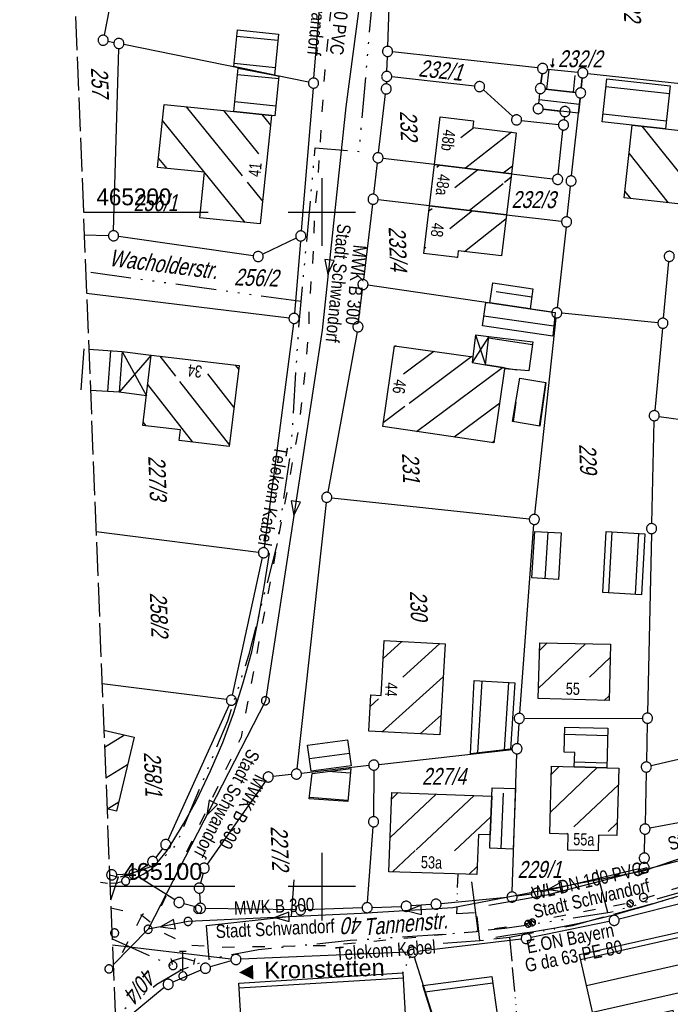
# Model space of a CAD drawing. Extents: x 511155 to 511479, y 464515 to 465450.
# Tile 27 of 41: x 511155 to 511252, y 465083 to 465229. Entities that reach past the tile are written whole.
import ezdxf
from ezdxf.enums import TextEntityAlignment as Align

# ---------------------------------------------------------------- set-up
doc = ezdxf.new("R2010")
doc.units = 0
doc.header["$LTSCALE"] = 10
doc.header["$MEASUREMENT"] = 0
for name, pattern in [('ACAD_ISO03W100', [30, 12, -18]), ('ACAD_ISO13W100', [36, 12, -3, 12, -3, 0, -3, 0, -3]), ('ACAD_ISO14W100', [25.5, 12, -3, 0.5, -3, 0.5, -3, 0.5, -3]), ('LT00', [0]), ('LT14', [0.6, 0.5, -0.1]), ('PUNKTX2_STR', [0.6, 0.1, -0.5])]:
    doc.linetypes.add(name, pattern=pattern)
doc.layers.get('0').update_dxf_attribs({"linetype": 'LT00'})
for name, color, linetype in [('--EK_FBR', 1, 'LT00'), ('ABWASSERLTG', 24, 'LT00'), ('ABWASSERLTG_FLIEßPF', 26, 'Continuous'), ('ABWASSERLTG_TEXT', 26, 'Continuous'), ('DFK_BEB_SCHR', 254, 'LT00'), ('DFK_BEBAUUNG', 250, 'LT00'), ('DFK_BES-NAME', 255, 'LT00'), ('DFK_FLUR_NR', 250, 'LT00'), ('DFK_FLURNR_PFEIL', 250, 'LT00'), ('DFK_GZPKT', 250, 'LT00'), ('DFK_HAUSNR', 250, 'LT00'), ('DFK_KATASTER', 250, 'LT00'), ('DFK_NUTZUNGSGRENZE', 70, 'PUNKTX2_STR'), ('DFK_TOPO-ANL', 252, 'LT00'), ('DFK_TOPO-SYM', 252, 'LT00'), ('DFK_VERMPKT', 252, 'LT00'), ('GASLTG', 250, 'ACAD_ISO13W100'), ('GASLTG_TEXT', 250, 'Continuous'), ('ORTSRICHTUNG', 7, 'Continuous'), ('TELEKOM', 210, 'ACAD_ISO14W100'), ('TELEKOM_TEXT', 210, 'Continuous'), ('V103_AFBR_BAB', 250, 'LT00'), ('V103_RASTER', 250, 'LT00'), ('V103_SINKK', 182, 'LT00'), ('V103_W_HAUS', 130, 'LT00'), ('WASSERLTG', 130, 'ACAD_ISO03W100'), ('WASSERLTG_TEXT', 130, 'Continuous')]:
    doc.layers.add(name, color=color, linetype=linetype)
doc.layers.add('-BLATT_103-RAND', color=7, linetype='LT14', plot=False)
doc.styles.add('Beschrift', font='ARIAL.TTF')
doc.styles.get("Standard").update_dxf_attribs({"font": 'ARIAL.TTF'})
doc.styles.add('Versorgungsltg', font='ARIAL.TTF', dxfattribs={"width": 0.8, "height": 2})

# ---------------------------------------------------------------- blocks, each defined once
blk = doc.blocks.new('SYMB7060')
at = {"color": 0, "linetype": 'ByBlock'}
for p, q in [((-0.26, 0), (0, 0)), ((-0.08, 0.045), (0, 0)), ((0, 0), (-0.08, -0.045))]:
    blk.add_line(p, q, dxfattribs=at)
blk = doc.blocks.new('SYMB7010')
at = {"color": 0, "linetype": 'ByBlock'}
for points in [[(-0.031408, 0.499213), (-0.093728, 0.49134), (-0.15457, 0.475719), (-0.212975, 0.452595), (-0.268021, 0.422333), (-0.31884, 0.385411), (-0.36463, 0.342411), (-0.40467, 0.29401), (-0.438329, 0.240973), (-0.465074, 0.184136), (-0.484486, 0.124395), (-0.496256, 0.062692), (-0.5002, 0)], [(-0.5002, 0), (-0.496256, -0.062692), (-0.484486, -0.124395), (-0.465075, -0.184136), (-0.438329, -0.240973), (-0.404671, -0.29401), (-0.36463, -0.342411), (-0.31884, -0.385411), (-0.268021, -0.422333), (-0.212975, -0.452595), (-0.154571, -0.475719), (-0.093728, -0.49134), (-0.031408, -0.499213), (0.031408, -0.499213)], [(0.5002, 0), (0.496256, 0.062692), (0.484485, 0.124395), (0.465074, 0.184136), (0.438329, 0.240973), (0.40467, 0.29401), (0.36463, 0.342411), (0.31884, 0.385411), (0.268021, 0.422333), (0.212975, 0.452595), (0.15457, 0.475719), (0.093728, 0.49134), (0.031408, 0.499213), (-0.031408, 0.499213)], [(0.031408, -0.499213), (0.093728, -0.491341), (0.15457, -0.475719), (0.212975, -0.452595), (0.268021, -0.422333), (0.31884, -0.385411), (0.36463, -0.342411), (0.404671, -0.294011), (0.438329, -0.240974), (0.465075, -0.184136), (0.484486, -0.124395), (0.496256, -0.062692), (0.500201, 0)]]:
    blk.add_lwpolyline(points, dxfattribs=at)
blk = doc.blocks.new('SYMB7313')
at = {"color": 0, "linetype": 'ByBlock'}
for p, q in [((-0.05, 0.37), (0, 0.37)), ((0, 0.37), (0.05, 0.37)), ((0, 0.27), (-0.17, 0.22)), ((0.17, 0.22), (0, 0.27))]:
    blk.add_line(p, q, dxfattribs=at)
for points in [[(0, 0.061), (0, 0.27), (0, 0.37)], [(-0.18, 0.26), (-0.17, 0.22), (-0.158, 0.17)], [(0.18, 0.26), (0.17, 0.22), (0.158, 0.17)], [(0.061, 0), (0.056881, 0.022036), (0.04508, 0.041095), (0.02719, 0.054605), (0.005628, 0.06074), (-0.016693, 0.058671), (-0.036761, 0.048679), (-0.051863, 0.032112), (-0.059961, 0.011209), (-0.059961, -0.011209)], [(0.005628, -0.06074), (0.02719, -0.054605), (0.04508, -0.041095), (0.056881, -0.022036), (0.061, 0)], [(-0.059961, -0.011209), (-0.051863, -0.032112), (-0.036761, -0.048679), (-0.016693, -0.058671), (0.005628, -0.06074)]]:
    blk.add_lwpolyline(points, dxfattribs=at)
blk = doc.blocks.new('ABWASSER-FLIEßPF')
at = {"layer": 'ABWASSERLTG_FLIEßPF'}
for p, q in [((0, 0), (-2.11, 0.7)), ((-2.11, 0.7), (-2.11, -0.7)), ((-2.11, -0.7), (0, 0))]:
    blk.add_line(p, q, dxfattribs=at)
blk = doc.blocks.new('SYMB1120')
at = {"color": 0, "linetype": 'ByBlock'}
for p, q in [((-0.465, -0.183), (0.183, 0.465)), ((-0.183, -0.465), (0.465, 0.183))]:
    blk.add_line(p, q, dxfattribs=at)
for points in [[(-0.031395, 0.499013), (-0.093691, 0.491144), (-0.154509, 0.475528), (-0.21289, 0.452414), (-0.267913, 0.422164), (-0.318712, 0.385257), (-0.364484, 0.342274), (-0.404509, 0.293893), (-0.438154, 0.240877), (-0.464888, 0.184062), (-0.484292, 0.124345), (-0.496058, 0.062667), (-0.5, 0)], [(-0.5, 0), (-0.496058, -0.062667), (-0.484292, -0.124345), (-0.464888, -0.184062), (-0.438154, -0.240877), (-0.404509, -0.293893), (-0.364485, -0.342274), (-0.318712, -0.385257), (-0.267914, -0.422164), (-0.21289, -0.452414), (-0.154509, -0.475529), (-0.093691, -0.491144), (-0.031395, -0.499014), (0.031395, -0.499014)], [(0.5, 0), (0.496057, 0.062667), (0.484292, 0.124345), (0.464888, 0.184062), (0.438153, 0.240877), (0.404509, 0.293893), (0.364484, 0.342274), (0.318712, 0.385257), (0.267913, 0.422164), (0.21289, 0.452414), (0.154509, 0.475528), (0.093691, 0.491144), (0.031395, 0.499013), (-0.031395, 0.499013)], [(0.031395, -0.499014), (0.093691, -0.491144), (0.154509, -0.475529), (0.21289, -0.452414), (0.267914, -0.422164), (0.318712, -0.385257), (0.364485, -0.342274), (0.404509, -0.293893), (0.438154, -0.240877), (0.464889, -0.184062), (0.484292, -0.124345), (0.496058, -0.062667), (0.5, 0)]]:
    blk.add_lwpolyline(points, dxfattribs=at)
blk = doc.blocks.new('SYMB0652')
at = {"color": 0, "linetype": 'ByBlock'}
blk.add_lwpolyline([(-0.15, -0.075), (0.15, -0.075), (0.15, 0.075), (-0.15, 0.075), (-0.15, -0.075)], dxfattribs=at)

msp = doc.modelspace()

# ---------------------------------------------------------------- linework, layer by layer
at = {"layer": '--EK_FBR'}
for points in [[(511254.97, 465104.34), (511233.4, 465098.75), (511224.78, 465097.22)], [(511225.82, 465092.53), (511227.6, 465092.79), (511229.38, 465093.05), (511231.15, 465093.32), (511232.92, 465093.6), (511234.69, 465093.91), (511236.45, 465094.24), (511238.21, 465094.6), (511240.06, 465095.01), (511241.9, 465095.46), (511243.73, 465095.94), (511245.55, 465096.44), (511247.38, 465096.96), (511249.2, 465097.5), (511251.01, 465098.05), (511252.83, 465098.6)]]:
    msp.add_lwpolyline(points, dxfattribs=at)
at = {"layer": '-BLATT_103-RAND'}
msp.add_lwpolyline([(511155.19, 465438.82), (511191.77, 464514.55), (511478.54, 464525.89), (511441.97, 465450.17), (511155.19, 465438.82)], dxfattribs=at)
at = {"layer": 'ABWASSERLTG'}
for points in [[(511199.06, 465254.28), (511207.31, 465243.63), (511203.56, 465215.57), (511200.05, 465182.48), (511191.65, 465127.55), (511174.25, 465093.67), (511169.06, 465088.43)], [(511282.06, 465205.38), (511297.6, 465129.68), (511285.59, 465118.25), (511277.01, 465112.25), (511247.69, 465102.27), (511219.44, 465096.85), (511205.9, 465096.01), (511180.17, 465094.84), (511174.25, 465093.67)]]:
    msp.add_lwpolyline(points, dxfattribs=at)
at = {"layer": 'DFK_BEB_SCHR'}
for p, q in [((511193.49, 465225.42), (511187.41, 465226.04)), ((511187.01, 465222.06), (511193.09, 465221.44)), ((511233.7, 465221.18), (511233.37, 465218.2)), ((511193.62, 465219.74), (511187.52, 465220.35)), ((511237.35, 465217.77), (511237.62, 465220.22)), ((511251.57, 465217.5), (511242.17, 465218.55)), ((511187.13, 465216.37), (511193.21, 465215.76)), ((511232.26, 465216.66), (511238.23, 465216.01)), ((511179.89, 465215.61), (511188.2, 465205.36)), ((511190.68, 465208.65), (511185.5, 465215.04)), ((511188.64, 465198.47), (511176.38, 465213.59)), ((511191.11, 465214.47), (511192.4, 465212.88)), ((511241.74, 465214.57), (511251.14, 465213.52)), ((511220.64, 465211.04), (511222.55, 465212.53)), ((511247.51, 465212.74), (511257.03, 465200.75)), ((511228.15, 465211.85), (511221.31, 465206.48)), ((511175.8, 465207.95), (511177.01, 465206.46)), ((511251.43, 465201.37), (511245.61, 465208.7)), ((511217.49, 465206.94), (511217.08, 465206.62)), ((511219.74, 465203.62), (511223.09, 465206.27)), ((511226.93, 465205.81), (511228.29, 465206.87)), ((511228.07, 465205.11), (511227.14, 465204.37)), ((511188.94, 465204.45), (511191.22, 465201.63)), ((511226.93, 465204.2), (511221.9, 465200.23)), ((511244.98, 465203.06), (511245.82, 465201.99)), ((511215.9, 465200.16), (511216.38, 465200.54)), ((511222.36, 465200.17), (511219, 465197.52)), ((511221.17, 465194.13), (511227.35, 465199.02)), ((511215.47, 465194.72), (511215.22, 465194.53)), ((511220.06, 465193.26), (511220.14, 465193.32)), ((511231.15, 465187.39), (511225.88, 465188.16)), ((511224.05, 465184.62), (511234.44, 465183.11)), ((511231.26, 465180.29), (511224.76, 465181.32)), ((511211.02, 465180.15), (511210.77, 465179.96)), ((511164.71, 465179.72), (511164.28, 465173.64)), ((511168.27, 465173.4), (511168.7, 465179.44)), ((511175.96, 465178.65), (511178.31, 465175.65)), ((511212.14, 465175.99), (511216.65, 465179.35)), ((511222.27, 465178.56), (511212.99, 465171.64)), ((511187.17, 465177.32), (511187.66, 465176.69)), ((511214.07, 465167.46), (511226.83, 465176.97)), ((511227.14, 465176.89), (511228.97, 465176.61)), ((511186.98, 465171.07), (511183.11, 465176.01)), ((511180.87, 465165.89), (511174.19, 465174.43)), ((511178.91, 465174.88), (511186.3, 465165.45)), ((511232.33, 465168.27), (511233.23, 465174.71)), ((511212.35, 465171.16), (511209.13, 465168.76)), ((511226.37, 465171.63), (511219.67, 465166.64)), ((511228.79, 465171.81), (511228.39, 465168.94)), ((511173.51, 465168.8), (511173.89, 465168.32)), ((511225.27, 465165.82), (511225.55, 465166.03)), ((511233.54, 465152.54), (511233.12, 465145.64)), ((511243.04, 465152.57), (511242.54, 465143.54)), ((511246.53, 465143.3), (511247.03, 465152.33)), ((511211.9, 465136.33), (511209.1, 465133.81)), ((511212.04, 465131.07), (511217.54, 465136.02)), ((511232.17, 465129.4), (511239.14, 465136)), ((511233.45, 465136.13), (511232.34, 465135.07)), ((511242.8, 465133.96), (511239.74, 465131.06)), ((511218.02, 465131.08), (511208.97, 465122.93)), ((511223.75, 465130.48), (511223.09, 465119.81)), ((511227.12, 465120.26), (511227.74, 465130.27)), ((511207.21, 465126.72), (511208.44, 465127.83)), ((511241.9, 465127.6), (511242.64, 465128.3)), ((511214.62, 465122.63), (511217.7, 465125.41)), ((511167.78, 465120.66), (511170.73, 465122.48)), ((511242.41, 465122.37), (511236.06, 465122.56)), ((511204.1, 465119.74), (511198.19, 465118.92)), ((511237.49, 465118.51), (511242.3, 465118.37)), ((511171.21, 465118.07), (511167.96, 465116.07)), ((511204.26, 465116.82), (511200.92, 465117.06)), ((511233.92, 465111.03), (511240.88, 465117.65)), ((511235.25, 465117.82), (511234.07, 465116.69)), ((511244.02, 465115.11), (511237.42, 465108.85)), ((511198.17, 465113.25), (511203.88, 465112.84)), ((511210.13, 465107.3), (511216.98, 465113.72)), ((511211.36, 465113.93), (511210.34, 465112.98)), ((511222.61, 465113.51), (511214.03, 465105.47)), ((511226.62, 465105.63), (511226.95, 465113.84)), ((511168.2, 465111.51), (511169.89, 465112.55)), ((511219.68, 465105.29), (511225.1, 465110.36)), ((511242.5, 465108.15), (511243.85, 465109.44)), ((511236.44, 465107.91), (511236.32, 465107.8)), ((511213.87, 465105.33), (511210.52, 465102.19)), ((511223.07, 465102.98), (511221.83, 465101.82)), ((511238.41, 465089.21), (511256.46, 465093.27)), ((511257.34, 465089.37), (511239.3, 465085.31)), ((511212.07, 465086.43), (511187.77, 465084.94)), ((511225.38, 465085.69), (511215.31, 465084.35)), ((511240.19, 465081.41), (511258.23, 465085.46))]:
    msp.add_line(p, q, dxfattribs=at)
at = {"layer": 'DFK_BEBAUUNG'}
for p, q in [((511233.52, 465221.2), (511237.98, 465220.71)), ((511232.52, 465219.05), (511232.69, 465220.53)), ((511238.65, 465219.88), (511238.49, 465218.4)), ((511237.66, 465217.73), (511233.19, 465218.22)), ((511233.19, 465218.22), (511237.66, 465217.73)), ((511232.19, 465216.07), (511232.36, 465217.55)), ((511224.79, 465181.56), (511222.31, 465177.68)), ((511222.8, 465181.8), (511222.41, 465178.54)), ((511222.8, 465181.8), (511224.29, 465177.37)), ((511222.8, 465181.8), (511224.79, 465181.56)), ((511174.71, 465178.8), (511169.95, 465173.3)), ((511170.4, 465179.32), (511173.99, 465172.77)), ((511170.4, 465179.32), (511174.71, 465178.8)), ((511173.99, 465172.77), (511169.95, 465173.3))]:
    msp.add_line(p, q, dxfattribs=at)
for points in [[(511187.51, 465226.99), (511193.58, 465226.37), (511192.98, 465220.28), (511186.96, 465221.58), (511187.51, 465226.99)], [(511192.55, 465214.33), (511186.98, 465214.89), (511187.62, 465221.34), (511192.98, 465220.28), (511193.66, 465220.15), (511193.06, 465214.28), (511192.55, 465214.33)], [(511251.01, 465212.35), (511246.08, 465212.9), (511241.61, 465213.39), (511242.3, 465219.76), (511251.71, 465218.73), (511251.01, 465212.35)], [(511238.33, 465216.9), (511238.08, 465214.66), (511232.86, 465215.24)], [(511192.55, 465214.33), (511190.87, 465198.24), (511181.92, 465199.16), (511182.62, 465205.89), (511175.66, 465206.6), (511176.62, 465215.94), (511186.98, 465214.89), (511192.55, 465214.33)], [(511228.14, 465205.66), (511216.73, 465207.03), (511217.58, 465214.13), (511222.54, 465213.53), (511222.42, 465212.55), (511228.87, 465211.76), (511228.14, 465205.66)], [(511259.85, 465211.35), (511258.61, 465200.57), (511244.87, 465202.1), (511246.08, 465212.9), (511251.01, 465212.35), (511259.85, 465211.35)], [(511227.42, 465199.58), (511215.99, 465200.92), (511216.73, 465207.03), (511228.14, 465205.66), (511227.42, 465199.58)], [(511215.99, 465200.92), (511227.42, 465199.58), (511226.69, 465193.49), (511220.25, 465194.24), (511220.13, 465193.25), (511215.14, 465193.83), (511215.99, 465200.92)], [(511230.9, 465185.65), (511224.96, 465186.52), (511225.4, 465189.49), (511231.33, 465188.62), (511230.9, 465185.65)], [(511224.34, 465186.61), (511224.96, 465186.52), (511230.9, 465185.65), (511234.65, 465185.1), (511234.28, 465181.59), (511223.83, 465183.12), (511224.34, 465186.61)], [(511227.14, 465176.92), (511224.29, 465177.37), (511224.79, 465181.56), (511231.33, 465180.78), (511230.71, 465176.45), (511227.12, 465176.77), (511227.14, 465176.92)], [(511225.51, 465165.79), (511209.05, 465168.19), (511210.8, 465180.18), (511222.41, 465178.54), (511222.31, 465177.68), (511224.29, 465177.37), (511227.14, 465176.92), (511227.12, 465176.77), (511225.51, 465165.79)], [(511165.45, 465179.67), (511170.4, 465179.32), (511169.95, 465173.3), (511165.69, 465173.56)], [(511187.73, 465177.25), (511186.27, 465165.24), (511178.87, 465166.13), (511179.05, 465167.7), (511173.46, 465168.37), (511174.71, 465178.8), (511187.73, 465177.25)], [(511233.24, 465174.71), (511232.34, 465168.27), (511228.31, 465168.95), (511229.38, 465175.36), (511233.24, 465174.71)], [(511235.54, 465152.42), (511235.12, 465145.52), (511231.19, 465145.76), (511231.6, 465152.65), (511235.54, 465152.42)], [(511247.93, 465152.28), (511247.43, 465143.25), (511241.69, 465143.59), (511242.22, 465152.62), (511247.93, 465152.28)], [(511217.54, 465122.48), (511207, 465123.03), (511207.3, 465128.41), (511208.8, 465128.33), (511209.25, 465136.48), (511218.3, 465135.98), (511217.54, 465122.48)], [(511242.62, 465127.58), (511232.12, 465127.87), (511232.37, 465136.15), (511242.86, 465135.92), (511242.62, 465127.58)], [(511228.64, 465130.22), (511228.03, 465120.36), (511222.05, 465119.7), (511222.63, 465130.54), (511228.64, 465130.22)], [(511167.68, 465123.2), (511172.18, 465122.14), (511169.56, 465111.19), (511168.14, 465111.52)], [(511242.28, 465117.61), (511237.46, 465117.75), (511237.53, 465119.88), (511235.98, 465119.93), (511236.09, 465123.66), (511242.44, 465123.48), (511242.28, 465117.61)], [(511204.35, 465117.92), (511198.45, 465117.1), (511197.91, 465120.96), (511203.81, 465121.78), (511204.35, 465117.92)], [(511203.86, 465112.61), (511198.14, 465113.02), (511198.58, 465116.77), (511204.32, 465117.49), (511203.86, 465112.61)], [(511243.8, 465107.57), (511241.06, 465107.64), (511241, 465105.29), (511236.51, 465105.42), (511236.57, 465107.79), (511233.83, 465107.86), (511234.1, 465117.85), (511237.46, 465117.75), (511242.28, 465117.61), (511244.09, 465117.56), (511243.8, 465107.57)], [(511224.99, 465107.69), (511225.22, 465113.41), (511225.27, 465114.66), (511228.75, 465114.53), (511228.41, 465105.57), (511224.92, 465105.69), (511224.99, 465107.69)], [(511223.03, 465101.78), (511209.94, 465102.21), (511210.38, 465113.97), (511225.22, 465113.41), (511224.99, 465107.69), (511223.25, 465107.75), (511223.03, 465101.78)], [(511238.24, 465089.94), (511256.29, 465094), (511261.82, 465069.64), (511255.21, 465068.13), (511252.12, 465081.64), (511240.73, 465079.04), (511238.24, 465089.94)], [(511187.72, 465085.71), (511212.03, 465087.2), (511212.83, 465073.12), (511188.54, 465071.7), (511187.72, 465085.71)], [(511215, 465085.33), (511225.24, 465086.69), (511226.06, 465080.73), (511216.85, 465079.53), (511215, 465085.33)]]:
    msp.add_lwpolyline(points, dxfattribs=at)
at = {"layer": 'DFK_KATASTER'}
for p, q in [((511209.8, 465224.56), (511210.67, 465249.65)), ((511171.6, 465246.31), (511167.72, 465226.2)), ((511198.84, 465219.86), (511200.87, 465244.36)), ((511168.31, 465225.31), (511169.18, 465225.13)), ((511169.13, 465197.23), (511169.89, 465224.23)), ((511198.05, 465219.26), (511170.65, 465224.83)), ((511232.02, 465221.36), (511210.52, 465223.73)), ((511209.67, 465220.85), (511209.74, 465223.06)), ((511233.52, 465221.2), (511237.98, 465220.71)), ((511209.61, 465219.35), (511209.6, 465219)), ((511222.67, 465218.67), (511210.39, 465220.02)), ((511232.69, 465220.53), (511232.52, 465219.05)), ((511238.49, 465218.4), (511238.65, 465219.88)), ((511239.48, 465220.55), (511276.38, 465216.49)), ((511198.72, 465218.36), (511196.96, 465197.2)), ((511228.35, 465214.16), (511223.98, 465218.09)), ((511237.66, 465217.73), (511233.19, 465218.22)), ((511208.44, 465208.78), (511209.48, 465217.51)), ((511232.19, 465216.07), (511232.36, 465217.55)), ((511237.07, 465205.35), (511238.33, 465216.9)), ((511232.86, 465215.24), (511235.34, 465214.97)), ((511229.66, 465213.58), (511235.12, 465212.98)), ((511236.01, 465214.14), (511235.95, 465213.65)), ((511235.08, 465205.59), (511235.79, 465212.15)), ((511216.73, 465207.03), (511209.09, 465207.95)), ((511207.71, 465202.64), (511208.26, 465207.29)), ((511216.73, 465207.03), (511228.14, 465205.66)), ((511228.14, 465205.66), (511234.26, 465204.93)), ((511236.41, 465199.29), (511236.91, 465203.85)), ((511215.99, 465200.92), (511208.37, 465201.81)), ((511207.53, 465201.16), (511206.21, 465189.99)), ((511215.99, 465200.92), (511227.42, 465199.58)), ((511227.42, 465199.58), (511235.59, 465198.63)), ((511236.25, 465197.79), (511234.95, 465185.81)), ((511164.78, 465196.61), (511168.36, 465196.5)), ((511189.84, 465193.51), (511169.85, 465196.37)), ((511196.22, 465196.12), (511191.26, 465193.73)), ((511196.84, 465195.7), (511195.95, 465184.98)), ((511250.69, 465184.27), (511251.49, 465192.68)), ((511205.47, 465183.73), (511206.03, 465188.5)), ((511234.13, 465185.17), (511206.86, 465189.14)), ((511165.12, 465187.96), (511195.15, 465184.32)), ((511231.62, 465155.18), (511234.79, 465184.31)), ((511249.87, 465183.59), (511235.62, 465184.99)), ((511195.79, 465183.49), (511191.46, 465150.24)), ((511250.55, 465182.77), (511249.4, 465170.56)), ((511205.25, 465182.25), (511200.89, 465158.45)), ((511250.07, 465169.71), (511286.63, 465164.6)), ((511248.96, 465153.82), (511249.31, 465169.06)), ((511200.67, 465156.96), (511196.32, 465117.44)), ((511201.5, 465157.63), (511230.79, 465154.51)), ((511229.37, 465125.69), (511231.48, 465153.68)), ((511166.52, 465152.62), (511190.62, 465149.59)), ((511248.92, 465152.32), (511248.34, 465125.72)), ((511186.76, 465128.36), (511191.2, 465148.77)), ((511185.86, 465127.72), (511167.41, 465130.05)), ((511186.29, 465126.95), (511177.17, 465106.91)), ((511230.06, 465124.94), (511247.57, 465124.97)), ((511229.25, 465124.19), (511229.03, 465121.19)), ((511248.3, 465124.22), (511248.17, 465118.48)), ((511208.48, 465118.1), (511228.23, 465120.35)), ((511263.23, 465121.26), (511248.88, 465117.9)), ((511228.26, 465099.21), (511228.95, 465119.69)), ((511206.99, 465117.93), (511196.99, 465116.78)), ((511207.73, 465117.27), (511207.69, 465110.37)), ((511248.13, 465116.98), (511247.98, 465109.28)), ((511191.64, 465115.64), (511183, 465103.34)), ((511195.49, 465116.61), (511192.82, 465116.33)), ((511274.63, 465113.44), (511248.7, 465108.67)), ((511206.8, 465097.63), (511207.63, 465108.87)), ((511247.88, 465104.98), (511247.94, 465107.78)), ((511176.4, 465105.64), (511175.38, 465104.3)), ((511174.3, 465103.3), (511172.76, 465102.27)), ((511247.1, 465102.65), (511232.58, 465099.17)), ((511171.38, 465101.83), (511169.59, 465101.77)), ((511178.19, 465098.06), (511172.77, 465101.46)), ((511182.39, 465102), (511182.01, 465100.51)), ((511181.88, 465099.03), (511181.97, 465097.54)), ((511227.48, 465098.39), (511217.71, 465097.46)), ((511231.11, 465098.89), (511228.97, 465098.57)), ((511258.72, 465098.9), (511244.11, 465095.18)), ((511181.29, 465096.99), (511179.55, 465097.46)), ((511196.11, 465096.56), (511182.76, 465096.78)), ((511205.99, 465096.86), (511197.61, 465096.57)), ((511207.49, 465096.91), (511211.79, 465097.05)), ((511216.21, 465097.34), (511213.29, 465097.13)), ((511242.65, 465094.85), (511231.07, 465092.45)), ((511229.6, 465092.21), (511214.21, 465090.39)), ((511168.94, 465091.38), (511186.53, 465089.29)), ((511212.71, 465090.27), (511188.02, 465089.23)), ((511213.69, 465089.58), (511218.94, 465073.01)), ((511186.55, 465088.99), (511183.47, 465088.11)), ((511182.06, 465087.6), (511177.92, 465085.82)), ((511176.65, 465085.04), (511171.12, 465080.49))]:
    msp.add_line(p, q, dxfattribs=at)
at = {"layer": 'DFK_NUTZUNGSGRENZE', "ltscale": 0.2}
msp.add_line((511212.03, 465087.2), (511213.15, 465089.62), dxfattribs=at)
at = {"layer": 'DFK_TOPO-ANL'}
for p, q in [((511191.46, 465144.45), (511192.27, 465149.37)), ((511192.27, 465149.37), (511192.1, 465149.39)), ((511190.51, 465139.26), (511191.46, 465144.45)), ((511189.61, 465134.79), (511190.51, 465139.26)), ((511188.3, 465130.04), (511189.61, 465134.79)), ((511186.91, 465125.66), (511188.3, 465130.04)), ((511185.32, 465121.38), (511186.91, 465125.66)), ((511183.52, 465117.14), (511185.32, 465121.38)), ((511181.39, 465112.67), (511183.52, 465117.14)), ((511179.51, 465109.29), (511181.39, 465112.67)), ((511177.89, 465106.69), (511179.51, 465109.29)), ((511176.95, 465105.21), (511177.89, 465106.69)), ((511175.84, 465103.8), (511176.95, 465105.21)), ((511173.53, 465101.84), (511174.7, 465102.59)), ((511174.7, 465102.59), (511175.84, 465103.8)), ((511171.49, 465100.99), (511172.24, 465101.19)), ((511172.24, 465101.19), (511173.53, 465101.84)), ((511167.19, 465100.66), (511168.23, 465100.49)), ((511168.58, 465100.51), (511169.76, 465100.57)), ((511170.33, 465100.7), (511169.76, 465100.57))]:
    msp.add_line(p, q, dxfattribs=at)
at = {"layer": 'GASLTG', "ltscale": 0.05, "flags": 128}
msp.add_lwpolyline([(511218.04, 465091.61), (511223.48, 465092), (511227.85, 465092.51), (511237.22, 465094.25), (511247.15, 465096.94), (511259.13, 465100.26), (511261.99, 465101.27), (511282.42, 465108.16), (511293.23, 465110.1), (511290.42, 465122.82), (511290.47, 465124.04), (511294.84, 465131.76), (511294.93, 465134.93), (511292.87, 465144.36), (511290.08, 465158.34)], dxfattribs=at)
at = {"layer": 'GASLTG', "ltscale": 0.03, "flags": 128}
for points in [[(511223.48, 465092), (511222.97, 465096.15), (511220.05, 465095.98), (511220.22, 465101.87)], [(511227.85, 465092.51), (511229.16, 465078.29)]]:
    msp.add_lwpolyline(points, dxfattribs=at)
at = {"layer": 'TELEKOM', "ltscale": 0.05, "flags": 128}
for points in [[(511170.14, 465101.47), (511175.45, 465103.24), (511178.45, 465106.23), (511186.07, 465124.6), (511189.22, 465134.44), (511193.44, 465150.91), (511195.49, 465165.11), (511196.58, 465182.66), (511199.04, 465209.53), (511205.57, 465208.99), (511208.98, 465248.13), (511209.26, 465256.62), (511208.58, 465264.92), (511205.85, 465288.19)], [(511196.95, 465186.72), (511164.99, 465191.13)], [(511292.19, 465110.11), (511278.51, 465107.48), (511273.12, 465105.13), (511261.92, 465101.68), (511242.78, 465096.14), (511227.17, 465093.79), (511220.67, 465093.1), (511204.23, 465091.99), (511190.64, 465090.61), (511183.61, 465089.33), (511179.23, 465087.65), (511179.23, 465087.65), (511175.55, 465085.48), (511170.13, 465081.36), (511169.37, 465080.43)], [(511168.53, 465101.73), (511169.8, 465101.46), (511169.79, 465101.42)], [(511169.79, 465101.42), (511168.68, 465097.97)], [(511168.9, 465092.26), (511179.22, 465087.64)]]:
    msp.add_lwpolyline(points, dxfattribs=at)
at = {"layer": 'TELEKOM', "flags": 128}
for points in [[(511242.44, 465096.16), (511240.78, 465102.51)], [(511183.32, 465089.21), (511182.92, 465094.22), (511195.5, 465095.6), (511195.91, 465100.99)], [(511223.23, 465093.4), (511222.26, 465100.72)]]:
    msp.add_lwpolyline(points, dxfattribs=at)
at = {"layer": 'V103_AFBR_BAB'}
for points in [[(511254.97, 465104.34), (511233.4, 465098.75), (511224.78, 465097.22)], [(511225.82, 465092.53), (511227.6, 465092.79), (511229.38, 465093.05), (511231.15, 465093.32), (511232.92, 465093.6), (511234.69, 465093.91), (511236.45, 465094.24), (511238.21, 465094.6), (511240.06, 465095.01), (511241.9, 465095.46), (511243.73, 465095.94), (511245.55, 465096.44), (511247.38, 465096.96), (511249.2, 465097.5), (511251.01, 465098.05), (511252.83, 465098.6)]]:
    msp.add_lwpolyline(points, dxfattribs=at)
at = {"layer": 'V103_RASTER'}
for p, q in [((511200, 465205), (511200, 465195)), ((511164.64, 465200), (511183.14, 465200)), ((511195, 465200), (511205, 465200)), ((511200, 465105), (511200, 465095)), ((511187.1, 465100), (511168.6, 465100)), ((511205, 465100), (511195, 465100))]:
    msp.add_line(p, q, dxfattribs=at)
at = {"layer": 'WASSERLTG', "ltscale": 0.015, "flags": 128}
for points in [[(511200.59, 465262.28), (511204.45, 465262.06), (511203.58, 465252.52), (511203.14, 465249.1), (511202.41, 465240.8), (511200.44, 465221.04), (511199.35, 465204.2), (511198.91, 465199.33), (511198.69, 465193.36), (511198.11, 465185.93), (511198.11, 465184.01), (511197.74, 465178.7), (511196.65, 465168.29), (511188.05, 465122.17), (511176.21, 465097.19), (511174.03, 465096.39), (511173.33, 465095.78)], [(511168.72, 465096.85), (511173.33, 465095.78), (511176.64, 465093.1), (511179.63, 465091.61), (511180.26, 465091.37), (511184.82, 465091.04), (511200.83, 465091.29), (511223.04, 465093.38), (511230.6, 465094.56), (511231.19, 465094.83), (511245.91, 465097.67), (511275.71, 465107.02), (511284.69, 465109.97), (511285.8, 465110.28), (511281.68, 465116.38), (511295.75, 465130.3), (511295.24, 465136.64), (511292.14, 465150.4), (511289.42, 465164.46), (511289.26, 465165.63), (511287.56, 465166.05), (511281.31, 465197.25), (511261.17, 465201.45)], [(511173.33, 465095.78), (511169.09, 465087.66)]]:
    msp.add_lwpolyline(points, dxfattribs=at)

# ---------------------------------------------------------------- block references
at = {"layer": 'ABWASSERLTG_FLIEßPF'}
for p, rotation in [((511200.93, 465190.77), 263.9595344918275), ((511195.85, 465155.02), 261.3012204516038), ((511182.95, 465110.61), 242.815920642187), ((511233.57, 465099.56), 190.8770243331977), ((511212.67, 465096.43), 183.5368216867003), ((511176.08, 465094.03), 191.1802253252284), ((511193.04, 465095.42), 182.6391267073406)]:
    msp.add_blockref('ABWASSER-FLIEßPF', p, dxfattribs=dict(at, rotation=rotation))
at = {"layer": 'DFK_FLURNR_PFEIL', "xscale": 5, "yscale": 5, "zscale": 5, "rotation": 266.633460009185}
msp.add_blockref('SYMB7060', (511234.21, 465221.48), dxfattribs=at)
at = {"layer": 'DFK_GZPKT', "xscale": 1.500000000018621, "yscale": 1.5, "zscale": 1.5, "rotation": 264.7377099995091}
for p in [(511167.58, 465225.46), (511169.91, 465224.98), (511209.77, 465223.81), (511232.77, 465221.28), (511209.64, 465220.1), (511238.73, 465220.63), (511198.78, 465219.11), (511223.42, 465218.59), (511209.57, 465218.25), (511232.44, 465218.3), (511238.41, 465217.65), (511232.11, 465215.32), (511236.09, 465214.89), (511228.91, 465213.66), (511235.87, 465212.9), (511208.35, 465208.04), (511235, 465204.84), (511236.99, 465204.6), (511207.62, 465201.9), (511236.33, 465198.54), (511169.11, 465196.48), (511196.9, 465196.45), (511190.58, 465193.4), (511251.56, 465193.43), (511206.12, 465189.25), (511234.87, 465185.06), (511195.89, 465184.23), (511250.62, 465183.52), (511205.38, 465182.99), (511249.33, 465169.81), (511200.75, 465157.71), (511231.54, 465154.43), (511248.94, 465153.07), (511191.36, 465149.5), (511186.6, 465127.63), (511229.31, 465124.94), (511248.32, 465124.97), (511228.97, 465120.44), (511207.73, 465118.02), (511248.15, 465117.73), (511192.07, 465116.25), (511196.24, 465116.69), (511207.69, 465109.62), (511247.96, 465108.53), (511176.86, 465106.23), (511174.92, 465103.71), (511247.86, 465104.23), (511168.84, 465101.75), (511172.13, 465101.86), (511182.57, 465102.73), (511247.83, 465102.82), (511181.83, 465099.78), (511231.85, 465099), (511178.83, 465097.66), (511216.96, 465097.39), (511228.23, 465098.46), (511182.01, 465096.79), (511196.86, 465096.55), (511206.74, 465096.88), (511212.54, 465097.08), (511243.38, 465095), (511230.34, 465092.3), (511213.46, 465090.3), (511187.27, 465089.2), (511182.75, 465087.9), (511177.23, 465085.52)]:
    msp.add_blockref('SYMB7010', p, dxfattribs=at)
at = {"layer": 'DFK_TOPO-SYM', "xscale": 10, "yscale": 10, "zscale": 10, "rotation": 0.001160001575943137}
msp.add_blockref('SYMB7313', (511179.4, 465086.75), dxfattribs=at)
at = {"layer": 'DFK_VERMPKT', "xscale": 1.200000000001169, "yscale": 1.200000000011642, "zscale": 1.2, "rotation": 264.7377100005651}
for p in [(511191.65, 465127.55), (511170.91, 465100.84), (511247.73, 465098.4), (511181.61, 465096.64), (511180.17, 465094.84), (511169.28, 465093.13), (511174.25, 465093.67), (511168.43, 465087.8), (511177.93, 465088.29)]:
    msp.add_blockref('SYMB7010', p, dxfattribs=at)
at = {"layer": 'V103_SINKK', "color": 185, "xscale": 4.500000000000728, "yscale": 4.5, "zscale": 4.5, "rotation": 194.5288125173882}
msp.add_blockref('SYMB0652', (511247.68, 465102.29), dxfattribs=at)
at = {"layer": 'V103_W_HAUS', "rotation": 272.2662000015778}
for p in [(511245.76, 465097.48), (511231.23, 465094.69), (511230.61, 465094.5)]:
    msp.add_blockref('SYMB1120', p, dxfattribs=at)

# ---------------------------------------------------------------- texts
at = {"layer": 'ABWASSERLTG_TEXT', "char_height": 2, "attachment_point": 5, "line_spacing_factor": 0.8, "style": 'Versorgungsltg'}
for insert, rotation in [((511203.77, 465189.31), 264.2145), ((511187.11, 465111.69), 242.4446), ((511259.42, 465110.25), 18.0609)]:
    msp.add_mtext('MWK B 300\\PStadt Schwandorf', dxfattribs=dict(at, insert=insert, rotation=rotation))
at = {"layer": 'ABWASSERLTG_TEXT', "insert": (511193.01, 465095.42), "char_height": 2, "attachment_point": 5, "rotation": 2.6971, "style": 'Versorgungsltg'}
msp.add_mtext('MWK B 300\\PStadt Schwandorf', dxfattribs=at)
at = {"layer": 'DFK_BES-NAME', "oblique": 13.754, "width": 0.75}
for s, rotation, p in [('Wacholderstr.', -7.0706, (511168.39, 465192.03)), ('Tannenstr.', 4.9623, (511206.28, 465092.74))]:
    msp.add_text(s, height=2.5, rotation=rotation, dxfattribs=at).set_placement(p)
at = {"layer": 'DFK_FLUR_NR', "oblique": 13.754, "width": 0.75}
for s, rotation, p in [('222', 272.2662, (511244.71, 465232.56)), ('232/2', -0.3253, (511235.05, 465221.48)), ('232/1', -6.0387, (511214.28, 465220.12)), ('257', 272.2662, (511165.76, 465221.39)), ('232', 272.2662, (511211.59, 465214.96)), ('232/3', -0.3253, (511228.16, 465200.61)), ('256/1', 0.0012, (511172.08, 465200.13)), ('232/4', 272.2662, (511209.92, 465197.79)), ('256/2', -1.6685, (511186.98, 465189.13)), ('229', 272.2662, (511238.18, 465165.57)), ('227/3', 272.2662, (511174.26, 465163.81)), ('231', 272.2662, (511211.91, 465164.24)), ('258/2', 272.2662, (511174.49, 465143.56)), ('230', 272.2662, (511213.07, 465143.83)), ('258/1', 272.2662, (511173.6, 465119.92)), ('227/4', 0.0012, (511214.87, 465115.09)), ('227/2', 272.2662, (511192.41, 465108.93)), ('229/1', 0.0012, (511229.05, 465101.3)), ('40', 180.0012, (511206.12, 465095.46)), ('40/4', 229.3, (511173.92, 465088.2))]:
    msp.add_text(s, height=2.5, rotation=rotation, dxfattribs=at).set_placement(p)
at = {"layer": 'DFK_HAUSNR', "width": 0.75}
for s, rotation, p in [('48b', -96.8257, (511218.07, 465212.3)), ('41', 84.0383, (511190.89, 465205.15)), ('48a', -96.9062, (511217.27, 465205.69)), ('48', -96.8362, (511216.4, 465198.49)), ('34', -186.7872, (511182.34, 465177.19)), ('46', -98.3026, (511210.79, 465175.28)), ('44', -93.1601, (511209.48, 465130.31)), ('55', -1.5808, (511236.18, 465128.46)), ('55a', -1.665, (511237.29, 465106.15)), ('53a', -1.8821, (511214.69, 465102.75))]:
    msp.add_text(s, height=1.8, rotation=rotation, dxfattribs=at).set_placement(p)
at = {"layer": 'GASLTG_TEXT', "insert": (511237.12, 465091.01), "char_height": 2, "attachment_point": 5, "rotation": 11.2146, "line_spacing_factor": 0.8, "style": 'Versorgungsltg'}
msp.add_mtext('E.ON Bayern\\PG da 63 PE 80', dxfattribs=at)
at = {"layer": 'ORTSRICHTUNG', "insert": (511198.23, 465086.45), "char_height": 2.5, "attachment_point": 8, "rotation": 1.465, "style": 'Beschrift'}
msp.add_mtext('◄ Kronstetten', dxfattribs=at)
at = {"layer": 'TELEKOM_TEXT', "style": 'Versorgungsltg', "width": 0.8}
for rotation, p in [(260.1403, (511191.79, 465158.07)), (4.1483, (511209.53, 465089.57))]:
    msp.add_text('Telekom Kabel', height=2, rotation=rotation, dxfattribs=at).set_placement(p, align=Align.CENTER)
at = {"layer": 'V103_RASTER'}
for s, width, p in [(' 465200', 0.955, (511165.64, 465201)), (' 465100', 1.006, (511169.6, 465101))]:
    msp.add_text(s, height=2.5, rotation=-0.0005, dxfattribs=dict(at, width=width)).set_placement(p)
at = {"layer": 'WASSERLTG_TEXT', "insert": (511198.78, 465232.11), "char_height": 2, "attachment_point": 8, "rotation": 263.6031, "style": 'Versorgungsltg'}
msp.add_mtext('WL DN 100 PVC\\PStadt Schwandorf', dxfattribs=at)
at = {"layer": 'WASSERLTG_TEXT', "insert": (511240.23, 465097.25), "char_height": 2, "attachment_point": 8, "rotation": 12.9386, "line_spacing_factor": 0.8, "style": 'Versorgungsltg'}
msp.add_mtext('WL DN 100 PVC\\PStadt Schwandorf', dxfattribs=at)

doc.saveas('drawing.dxf')
